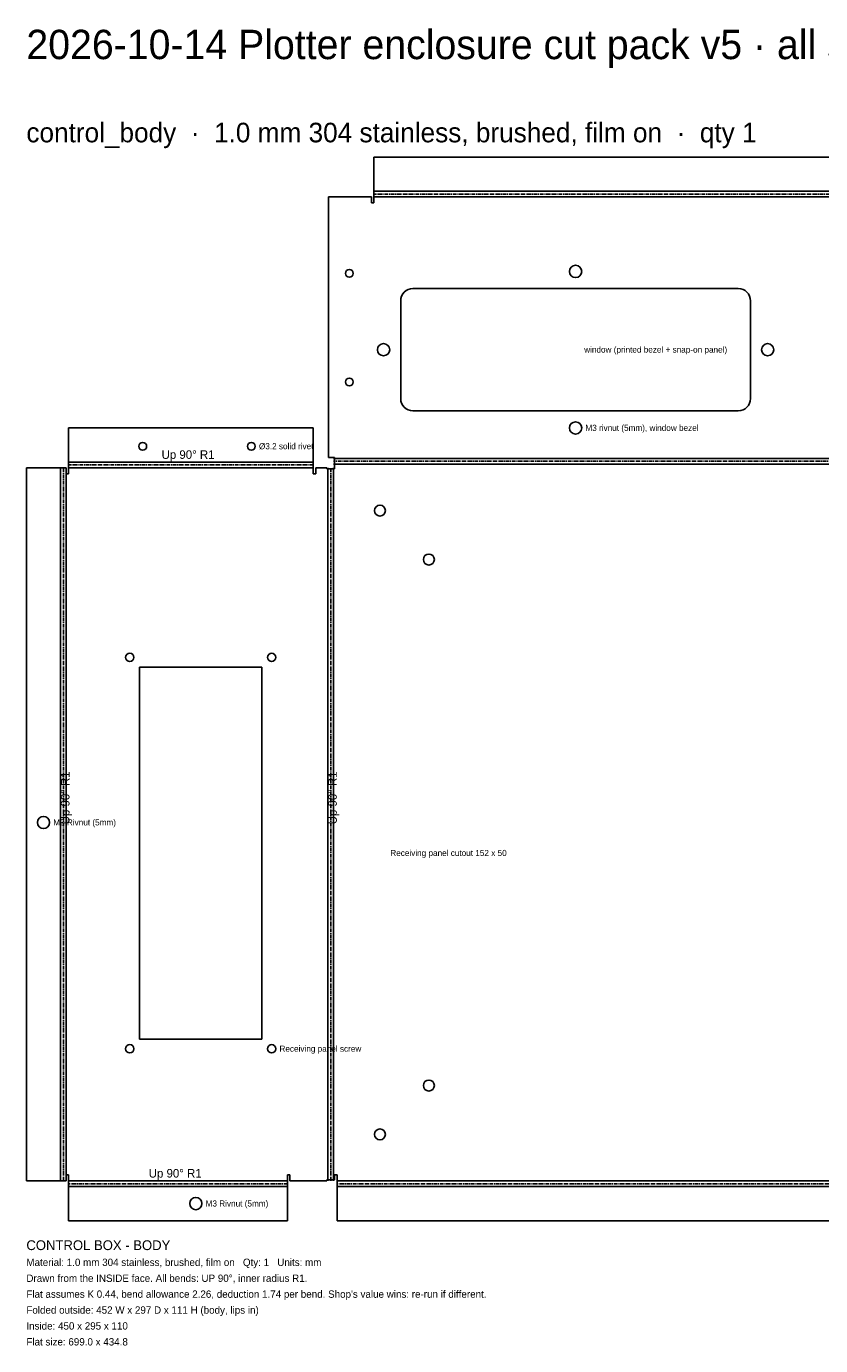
# Model space of a CAD drawing. Header units: millimetres. Extents: x 0 to 1370, y -1092 to 53.
# Tile 4 of 10: x 0 to 325, y -486 to 53. Entities that reach past the tile are written whole.
import ezdxf

# ---------------------------------------------------------------- set-up
doc = ezdxf.new("R2010")
doc.units = ezdxf.units.MM
doc.linetypes.add('CENTER2', pattern=[2.541, 1.587, -0.318, 0.318, -0.318])
for name, color, linetype in [('Bend Center', 1, 'CENTER2'), ('Bend Notes', 3, 'CONTINUOUS'), ('Leaders', 5, 'CONTINUOUS'), ('Part Labels', 2, 'Continuous'), ('Title', 7, 'CONTINUOUS'), ('Visible', 7, 'CONTINUOUS'), ('Visible Narrow', 8, 'CONTINUOUS')]:
    doc.layers.add(name, color=color, linetype=linetype)

msp = doc.modelspace()

# ---------------------------------------------------------------- linework, layer by layer
at = {"layer": 'Bend Center'}
for p, q in [((557.02, -15.13), (142.02, -15.13)), ((15.13, -418.52), (15.13, -127.02)), ((117.26, -125.89), (17.26, -125.89)), ((124.39, -418.52), (124.39, -127.02)), ((573.52, -124.39), (125.52, -124.39)), ((106.76, -419.65), (17.26, -419.65)), ((572.02, -419.65), (127.02, -419.65))]:
    msp.add_line(p, q, dxfattribs=at)
at = {"layer": 'Visible'}
for p, q in [((142.02, -13.5), (142.02, 0)), ((142.02, 0), (557.02, 0)), ((142.02, -14), (142.02, -13.5)), ((142.02, -16.26), (142.02, -14)), ((123.52, -122.76), (123.52, -16.26)), ((123.52, -16.26), (141.02, -16.26)), ((141.02, -16.26), (141.02, -18.76)), ((141.02, -18.76), (142.02, -18.76)), ((142.02, -18.76), (142.02, -16.26)), ((157.05, -53.86), (156.11, -54.14)), ((158.02, -53.76), (157.05, -53.86)), ((291.02, -53.76), (158.02, -53.76)), ((292, -53.86), (291.02, -53.76)), ((292.94, -54.14), (292, -53.86)), ((153.12, -57.79), (153.02, -58.76)), ((153.02, -58.76), (153.02, -98.76)), ((153.4, -56.85), (153.12, -57.79)), ((153.87, -55.98), (153.4, -56.85)), ((154.49, -55.23), (153.87, -55.98)), ((155.25, -54.6), (154.49, -55.23)), ((156.11, -54.14), (155.25, -54.6)), ((293.8, -54.6), (292.94, -54.14)), ((294.56, -55.23), (293.8, -54.6)), ((295.18, -55.98), (294.56, -55.23)), ((295.64, -56.85), (295.18, -55.98)), ((295.93, -57.79), (295.64, -56.85)), ((296.02, -58.76), (295.93, -57.79)), ((296.02, -98.76), (296.02, -58.76)), ((153.02, -98.76), (153.12, -99.74)), ((153.12, -99.74), (153.4, -100.68)), ((153.4, -100.68), (153.87, -101.54)), ((153.87, -101.54), (154.49, -102.3)), ((154.49, -102.3), (155.25, -102.92)), ((293.8, -102.92), (294.56, -102.3)), ((294.56, -102.3), (295.18, -101.54)), ((295.18, -101.54), (295.64, -100.68)), ((295.64, -100.68), (295.93, -99.74)), ((295.93, -99.74), (296.02, -98.76)), ((155.25, -102.92), (156.11, -103.38)), ((156.11, -103.38), (157.05, -103.67)), ((157.05, -103.67), (158.02, -103.76)), ((158.02, -103.76), (291.02, -103.76)), ((291.02, -103.76), (292, -103.67)), ((292, -103.67), (292.94, -103.38)), ((292.94, -103.38), (293.8, -102.92)), ((17.26, -124.26), (17.26, -110.76)), ((17.26, -110.76), (117.26, -110.76)), ((117.26, -110.76), (117.26, -124.26)), ((126.02, -122.76), (123.52, -122.76)), ((126.02, -127.52), (126.02, -122.76)), ((0, -418.52), (0, -127.02)), ((0, -127.02), (14, -127.02)), ((14, -127.02), (16.26, -127.02)), ((16.26, -127.02), (16.26, -129.52)), ((17.26, -124.76), (17.26, -124.26)), ((17.26, -127.02), (17.26, -124.76)), ((17.26, -129.52), (17.26, -127.02)), ((117.26, -124.26), (117.26, -124.76)), ((117.26, -124.76), (117.26, -127.02)), ((117.26, -127.02), (117.26, -129.52)), ((118.26, -129.52), (118.26, -127.02)), ((118.26, -127.02), (122.76, -127.02)), ((122.76, -127.02), (122.76, -127.52)), ((122.76, -127.52), (126.02, -127.52)), ((16.26, -129.52), (17.26, -129.52)), ((117.26, -129.52), (118.26, -129.52)), ((96.26, -208.52), (46.26, -208.52)), ((46.26, -208.52), (46.26, -360.52)), ((96.26, -360.52), (96.26, -208.52)), ((46.26, -360.52), (96.26, -360.52)), ((14, -418.52), (0, -418.52)), ((16.26, -418.52), (14, -418.52)), ((17.26, -416.02), (16.26, -416.02)), ((16.26, -416.02), (16.26, -418.52)), ((17.26, -418.52), (17.26, -416.02)), ((17.26, -420.79), (17.26, -418.52)), ((107.76, -416.02), (106.76, -416.02)), ((106.76, -416.02), (106.76, -418.52)), ((106.76, -418.52), (106.76, -420.79)), ((107.76, -418.52), (107.76, -416.02)), ((122.76, -418.52), (107.76, -418.52)), ((126.02, -418.02), (122.76, -418.02)), ((122.76, -418.02), (122.76, -418.52)), ((127.02, -416.02), (126.02, -416.02)), ((126.02, -416.02), (126.02, -418.02)), ((127.02, -418.52), (127.02, -416.02)), ((127.02, -420.79), (127.02, -418.52)), ((17.26, -421.29), (17.26, -420.79)), ((17.26, -434.79), (17.26, -421.29)), ((106.76, -420.79), (106.76, -421.29)), ((106.76, -421.29), (106.76, -434.79)), ((127.02, -421.29), (127.02, -420.79)), ((127.02, -434.79), (127.02, -421.29)), ((106.76, -434.79), (17.26, -434.79)), ((572.02, -434.79), (127.02, -434.79))]:
    msp.add_line(p, q, dxfattribs=at)
for centre, radius in [((132.02, -47.56), 1.6), ((224.52, -46.76), 2.5), ((146.02, -78.76), 2.5), ((303.02, -78.76), 2.5), ((132.02, -91.96), 1.6), ((224.52, -110.76), 2.5), ((47.56, -118.26), 1.6), ((91.96, -118.26), 1.6), ((144.52, -144.52), 2.25), ((164.52, -164.52), 2.25), ((42.26, -204.52), 1.7), ((100.26, -204.52), 1.7), ((7, -272.02), 2.5), ((42.26, -364.52), 1.7), ((100.26, -364.52), 1.7), ((164.52, -379.52), 2.25), ((144.52, -399.52), 2.25), ((69.26, -427.79), 2.5)]:
    msp.add_circle(centre, radius, dxfattribs=at)
at = {"layer": 'Visible Narrow'}
for p, q in [((142.02, -14), (557.02, -14)), ((142.02, -16.26), (557.02, -16.26)), ((125.52, -123.26), (573.52, -123.26)), ((14, -418.52), (14, -127.02)), ((16.26, -418.52), (16.26, -127.02)), ((17.26, -124.76), (117.26, -124.76)), ((17.26, -127.02), (117.26, -127.02)), ((123.26, -418.52), (123.26, -127.02)), ((125.52, -125.52), (573.52, -125.52)), ((125.52, -418.52), (125.52, -127.02)), ((17.26, -418.52), (106.76, -418.52)), ((127.02, -418.52), (572.02, -418.52)), ((17.26, -420.79), (106.76, -420.79)), ((127.02, -420.79), (572.02, -420.79))]:
    msp.add_line(p, q, dxfattribs=at)

# ---------------------------------------------------------------- texts
at = {"layer": 'Bend Notes'}
for p in [(55.26, -123.39), (50.01, -417.15)]:
    msp.add_text('Up 90%%D R1', height=3.5, dxfattribs=at).set_placement(p)
for p in [(17.63, -272.77), (126.89, -272.77)]:
    msp.add_text('Up 90%%D R1', height=3.5, rotation=90, dxfattribs=at).set_placement(p)
at = {"layer": 'Leaders'}
for s, p in [('window (printed bezel + snap-on panel)', (228.02, -79.96)), ('M3 rivnut (5mm), window bezel', (228.52, -111.96)), ('%%c3.2 solid rivet', (95.06, -119.46)), ('M3 Rivnut (5mm)', (11, -273.22)), ('Receiving panel cutout 152 x 50', (148.76, -285.72)), ('Receiving panel screw', (103.46, -365.72)), ('M3 Rivnut (5mm)', (73.26, -428.99))]:
    msp.add_text(s, height=2.5, dxfattribs=at).set_placement(p)
at = {"layer": 'Part Labels'}
for s, height, p in [('2026-10-14 Plotter enclosure cut pack v5 · all stainless parts: 1 mm 304 (mm)', 12, (0, 40)), ('control_body  ·  1.0 mm 304 stainless, brushed, film on  ·  qty 1', 8, (0, 6))]:
    msp.add_text(s, height=height, dxfattribs=at).set_placement(p)
at = {"layer": 'Title'}
for s, height, p in [('CONTROL BOX - BODY', 4, (0, -446.79)), ('Material: 1.0 mm 304 stainless, brushed, film on   Qty: 1   Units: mm', 3, (0, -453.29)), ('Drawn from the INSIDE face. All bends: UP 90%%D, inner radius R1.', 3, (0, -459.79)), ("Flat assumes K 0.44, bend allowance 2.26, deduction 1.74 per bend. Shop's value wins: re-run if different.", 3, (0, -466.29)), ('Folded outside: 452 W x 297 D x 111 H (body, lips in)', 3, (0, -472.79)), ('Inside: 450 x 295 x 110', 3, (0, -479.29)), ('Flat size: 699.0 x 434.8', 3, (0, -485.79))]:
    msp.add_text(s, height=height, dxfattribs=at).set_placement(p)

doc.saveas('drawing.dxf')
